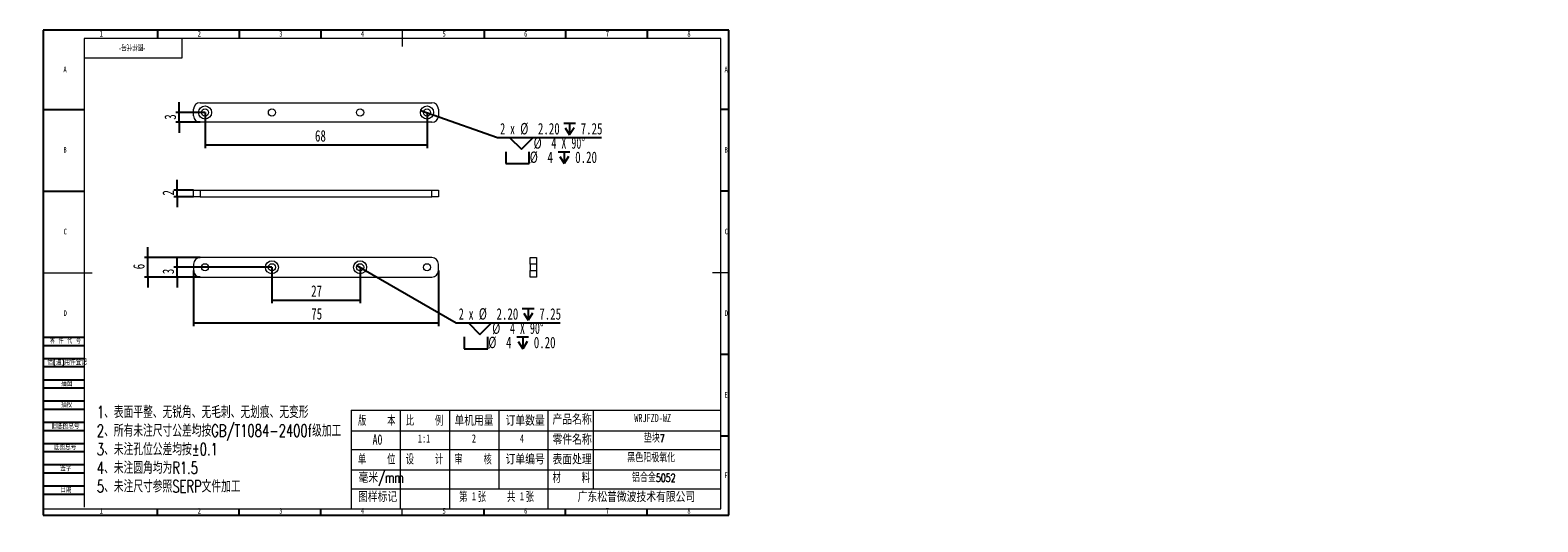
# Model space of a CAD drawing. Header units: millimetres. Extents: x -8 to 916, y -4 to 297.
import ezdxf

# ---------------------------------------------------------------- set-up
doc = ezdxf.new("R2010")
doc.units = ezdxf.units.MM
for name, color, linetype in [('10', 7, 'Continuous'), ('5', 7, 'Continuous'), ('9', 7, 'Continuous'), ('SLD-0', 7, 'Continuous')]:
    doc.layers.add(name, color=color, linetype=linetype)
doc.styles.add('SLDTEXTSTYLE0', font='TXT', dxfattribs={"width": 0.7})
doc.styles.add('SLDTEXTSTYLE1', font='TXT', dxfattribs={"width": 0.7, "bigfont": 'bigfont'})
doc.styles.add('SLDTEXTSTYLE2', font='TXT', dxfattribs={"width": 0.614286, "bigfont": 'bigfont'})
doc.styles.add('SLDTEXTSTYLE3', font='TXT', dxfattribs={"width": 0.566667, "bigfont": 'bigfont'})
doc.styles.add('SLDTEXTSTYLE4', font='TXT', dxfattribs={"width": 0.633333})
doc.styles.add('SLDTEXTSTYLE5', font='TXT', dxfattribs={"width": 0.642857})
doc.dimstyles.new('SLDDIMSTYLE0', dxfattribs={"dimtxt": 7, "dimasz": 4.08, "dimexe": 0, "dimexo": 0.0625, "dimgap": 1.75, "dimtad": 2, "dimlfac": 0.5, "dimrnd": 1e-09, "dimzin": 12, "dimdsep": 46, "dimtxsty": 'SLDTEXTSTYLE0', "dimsah": 1, "dimcen": 0.09, "dimadec": 0, "dimazin": 3, "dimtfac": 1, "dimtofl": 0, "dimtmove": 0, "dimatfit": 3, "dimfxl": 0, "dimfrac": 2, "dimtolj": 1, "dimtzin": 12, "dimarcsym": 0})
doc.dimstyles.new('SLDDIMSTYLE1', dxfattribs={"dimtxt": 7, "dimasz": 4.08, "dimexe": 0, "dimexo": 0.0625, "dimgap": 1.75, "dimtad": 2, "dimlfac": 0.5, "dimrnd": 1e-09, "dimzin": 12, "dimdsep": 46, "dimtxsty": 'SLDTEXTSTYLE0', "dimsah": 1, "dimcen": 0.09, "dimadec": 0, "dimazin": 3, "dimtfac": 1, "dimtmove": 0, "dimatfit": 0, "dimfxl": 0, "dimfrac": 2, "dimtolj": 1, "dimtzin": 12, "dimarcsym": 0})
doc.dimstyles.new('SLDDIMSTYLE2', dxfattribs={"dimtxt": 7, "dimasz": 4.08, "dimexe": 0, "dimexo": 0.0625, "dimgap": 1.75, "dimtad": 0, "dimtih": 1, "dimtoh": 1, "dimlfac": 0.5, "dimrnd": 1e-09, "dimzin": 4, "dimdsep": 46, "dimtxsty": 'SLDTEXTSTYLE0', "dimblk1": 'NONE', "dimsah": 1, "dimcen": 0, "dimadec": 0, "dimazin": 1, "dimtfac": 1, "dimtmove": 0, "dimatfit": 3, "dimldrblk": 'NONE', "dimfxl": 0, "dimfrac": 2, "dimtolj": 1, "dimtzin": 12, "dimarcsym": 0})

# ---------------------------------------------------------------- blocks, each defined once
blk = doc.blocks.new('SW_NOTE_0')
at = {"layer": '10', "color": 0, "attachment_point": 1, "style": 'SLDTEXTSTYLE1'}
for s, insert, char_height in [('1\\M+18141\\M+1955C\\M+196CA\\M+195BD\\M+190AE\\M+18141\\M+19DD9锐\\M+18A70\\M+18141\\M+19DD9\\M+196D1\\M+18E68\\M+18141\\M+19DD9划\\M+18DAD\\M+18141\\M+19DD9变\\M+18C60', (0, 9.55), 7.40833), ('2\\M+18141\\M+18F8A\\M+1974C\\M+196A2\\M+1928D\\M+18EDA\\M+190A1\\M+18CF6\\M+18DB7\\M+18BCF\\M+188C2GB/T1084-2400f级\\M+189C1\\M+18D48', (0, -1.83), 7.40833), ('3\\M+18141\\M+196A2\\M+1928D\\M+18D45\\M+188CA\\M+18CF6\\M+18DB7\\M+18BCF\\M+188C2\\M+1817D0.1', (0, -13.21), 7.4083), ('4\\M+18141\\M+196A2\\M+1928D圆\\M+18A70\\M+18BCF为R1.5', (0, -24.58), 7.4083), ('5\\M+18141\\M+196A2\\M+1928D\\M+18EDA\\M+190A1\\M+18E51\\M+18FC6SERP\\M+195B6\\M+18C8F\\M+189C1\\M+18D48', (0, -35.96), 7.4083)]:
    blk.add_mtext(s, dxfattribs=dict(at, insert=insert, char_height=char_height))
blk = doc.blocks.new('_D')
at = {"layer": '10'}
for p, q in [((92.06, 149.83), (92.06, 115.83)), ((242.06, 149.83), (242.06, 115.83)), ((92.06, 117.83), (242.06, 117.83))]:
    blk.add_line(p, q, dxfattribs=at)
for points in [[(92.06, 117.83), (96.14, 117.33), (96.14, 118.34)], [(242.06, 117.83), (237.98, 118.34), (237.98, 117.33)]]:
    blk.add_solid(points, dxfattribs=at)
at = {"layer": '10', "insert": (164.15, 126.86), "char_height": 7, "attachment_point": 1, "style": 'SLDTEXTSTYLE0'}
blk.add_mtext('75', dxfattribs=at)
blk = doc.blocks.new('_D_1')
at = {"layer": '10'}
for p, q in [((96.06, 157.83), (62.06, 157.83)), ((64.06, 157.83), (64.06, 164.18)), ((64.06, 145.83), (64.06, 157.83)), ((96.06, 145.83), (62.06, 145.83)), ((64.06, 145.83), (64.06, 139.48))]:
    blk.add_line(p, q, dxfattribs=at)
for points in [[(64.06, 157.83), (64.57, 161.91), (63.56, 161.91)], [(64.06, 145.83), (63.56, 141.75), (64.57, 141.75)]]:
    blk.add_solid(points, dxfattribs=at)
at = {"layer": '10', "insert": (55.04, 150.62), "char_height": 7, "attachment_point": 1, "rotation": 90, "style": 'SLDTEXTSTYLE0'}
blk.add_mtext('6', dxfattribs=at)
blk = doc.blocks.new('_D_2')
at = {"layer": '10'}
for p, q in [((140.06, 151.83), (140.06, 129.78)), ((194.06, 151.83), (194.06, 129.78)), ((140.06, 131.78), (194.06, 131.78))]:
    blk.add_line(p, q, dxfattribs=at)
for points in [[(140.06, 131.78), (144.14, 131.27), (144.14, 132.29)], [(194.06, 131.78), (189.98, 132.29), (189.98, 131.27)]]:
    blk.add_solid(points, dxfattribs=at)
at = {"layer": '10', "insert": (164.09, 140.8), "char_height": 7, "attachment_point": 1, "style": 'SLDTEXTSTYLE0'}
blk.add_mtext('27', dxfattribs=at)
blk = doc.blocks.new('_D_3')
at = {"layer": '10'}
for p, q in [((82.06, 151.83), (82.06, 158.18)), ((140.06, 151.83), (80.06, 151.83)), ((82.06, 145.83), (82.06, 151.83)), ((96.06, 145.83), (80.06, 145.83)), ((82.06, 145.83), (82.06, 139.48))]:
    blk.add_line(p, q, dxfattribs=at)
for points in [[(82.06, 151.83), (82.57, 155.91), (81.56, 155.91)], [(82.06, 145.83), (81.56, 141.75), (82.57, 141.75)]]:
    blk.add_solid(points, dxfattribs=at)
at = {"layer": '10', "insert": (73.04, 147.61), "char_height": 7, "attachment_point": 1, "rotation": 90, "style": 'SLDTEXTSTYLE0'}
blk.add_mtext('3', dxfattribs=at)
blk = doc.blocks.new('SW_SYMBOL_HOLE_DEPTH')
at = {"layer": '10', "color": 0}
for p, q in [((0, 875), (800, 875)), ((100, 555), (400, 75)), ((400, 875), (400, 75)), ((700, 555), (400, 75))]:
    blk.add_line(p, q, dxfattribs=at)
blk = doc.blocks.new('SW_SYMBOL_HOLE_SINK')
at = {"layer": '10', "color": 0}
for p, q in [((0, 875), (800, 75)), ((800, 75), (1600, 875))]:
    blk.add_line(p, q, dxfattribs=at)
blk = doc.blocks.new('SW_SYMBOL_HOLE_SPOT')
at = {"layer": '10', "color": 0}
for p, q in [((0, 875), (0, 75)), ((0, 75), (1600, 75)), ((1600, 75), (1600, 875))]:
    blk.add_line(p, q, dxfattribs=at)
blk = doc.blocks.new('_D_4')
at = {"layer": '10'}
for p, q in [((192.16, 152.93), (195.97, 150.73)), ((195.97, 150.73), (252.95, 117.83)), ((252.95, 117.83), (316.56, 117.83))]:
    blk.add_line(p, q, dxfattribs=at)
blk.add_solid([(195.97, 150.73), (199.25, 148.25), (199.76, 149.13)], dxfattribs=at)
at = {"layer": '10', "xscale": 0.009023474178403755, "yscale": 0.009023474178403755, "zscale": 0.009023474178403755}
for name, p in [('SW_SYMBOL_HOLE_DEPTH', (293.43, 118.79)), ('SW_SYMBOL_HOLE_SINK', (260.29, 110.05)), ('SW_SYMBOL_HOLE_SPOT', (257.91, 101.31)), ('SW_SYMBOL_HOLE_DEPTH', (290.06, 101.31))]:
    blk.add_blockref(name, p, dxfattribs=at)
at = {"layer": '10', "char_height": 7, "attachment_point": 1}
for s, insert, style in [('2 x', (254.54, 126.77), 'SLDTEXTSTYLE4'), ('%%c', (266.8, 126.8), 'SLDTEXTSTYLE0'), ('2.20', (277.65, 126.77), 'SLDTEXTSTYLE0'), ('7.25', (303.86, 126.77), 'SLDTEXTSTYLE0'), ('%%c', (275.01, 118.06), 'SLDTEXTSTYLE0'), ('4 X 90°', (285.87, 118.03), 'SLDTEXTSTYLE5'), ('%%c', (272.63, 109.32), 'SLDTEXTSTYLE0'), ('4', (283.49, 109.29), 'SLDTEXTSTYLE0'), ('0.20', (300.48, 109.29), 'SLDTEXTSTYLE0')]:
    blk.add_mtext(s, dxfattribs=dict(at, insert=insert, style=style))
blk = doc.blocks.new('_NONE')
blk = doc.blocks.new('_D_5')
at = {"layer": '10'}
for p, q in [((82.06, 198.99), (82.06, 205.34)), ((92.06, 198.99), (80.06, 198.99)), ((92.06, 194.99), (80.06, 194.99)), ((82.06, 194.99), (82.06, 198.99)), ((82.06, 194.99), (82.06, 188.64))]:
    blk.add_line(p, q, dxfattribs=at)
for points in [[(82.06, 198.99), (82.57, 203.07), (81.56, 203.07)], [(82.06, 194.99), (81.56, 190.91), (82.57, 190.91)]]:
    blk.add_solid(points, dxfattribs=at)
at = {"layer": '10', "insert": (73.04, 195.77), "char_height": 7, "attachment_point": 1, "rotation": 90, "style": 'SLDTEXTSTYLE0'}
blk.add_mtext('2', dxfattribs=at)
blk = doc.blocks.new('_D_6')
at = {"layer": '10'}
for p, q in [((99.06, 246.58), (99.06, 224.79)), ((235.06, 246.58), (235.06, 224.79)), ((99.06, 226.79), (235.06, 226.79))]:
    blk.add_line(p, q, dxfattribs=at)
for points in [[(99.06, 226.79), (103.14, 226.28), (103.14, 227.3)], [(235.06, 226.79), (230.98, 227.3), (230.98, 226.28)]]:
    blk.add_solid(points, dxfattribs=at)
at = {"layer": '10', "insert": (166.44, 235.81), "char_height": 7, "attachment_point": 1, "style": 'SLDTEXTSTYLE0'}
blk.add_mtext('68', dxfattribs=at)
blk = doc.blocks.new('_D_7')
at = {"layer": '10'}
for p, q in [((83.28, 246.58), (83.28, 252.93)), ((99.06, 246.58), (81.28, 246.58)), ((96.06, 240.58), (81.28, 240.58)), ((83.28, 240.58), (83.28, 246.58)), ((83.28, 240.58), (83.28, 234.23))]:
    blk.add_line(p, q, dxfattribs=at)
for points in [[(83.28, 246.58), (83.79, 250.66), (82.78, 250.66)], [(83.28, 240.58), (82.78, 236.5), (83.79, 236.5)]]:
    blk.add_solid(points, dxfattribs=at)
at = {"layer": '10', "insert": (74.26, 242.19), "char_height": 7, "attachment_point": 1, "rotation": 90, "style": 'SLDTEXTSTYLE0'}
blk.add_mtext('3', dxfattribs=at)
blk = doc.blocks.new('_D_8')
at = {"layer": '10'}
for p, q in [((231.29, 247.92), (238.83, 245.24)), ((238.83, 245.24), (278.33, 231.24)), ((278.33, 231.24), (341.93, 231.24))]:
    blk.add_line(p, q, dxfattribs=at)
blk.add_solid([(238.83, 245.24), (242.51, 243.4), (242.85, 244.36)], dxfattribs=at)
at = {"layer": '10', "xscale": 0.009023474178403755, "yscale": 0.009023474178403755, "zscale": 0.009023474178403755}
for name, p in [('SW_SYMBOL_HOLE_SINK', (285.66, 223.46)), ('SW_SYMBOL_HOLE_DEPTH', (318.81, 232.2)), ('SW_SYMBOL_HOLE_SPOT', (283.28, 214.72)), ('SW_SYMBOL_HOLE_DEPTH', (315.43, 214.72))]:
    blk.add_blockref(name, p, dxfattribs=at)
at = {"layer": '10', "char_height": 7, "attachment_point": 1}
for s, insert, style in [('2 x', (279.91, 240.18), 'SLDTEXTSTYLE4'), ('%%c', (292.17, 240.21), 'SLDTEXTSTYLE0'), ('2.20', (303.03, 240.18), 'SLDTEXTSTYLE0'), ('7.25', (329.23, 240.18), 'SLDTEXTSTYLE0'), ('%%c', (300.39, 231.47), 'SLDTEXTSTYLE0'), ('4 X 90°', (311.24, 231.44), 'SLDTEXTSTYLE5'), ('%%c', (298.01, 222.73), 'SLDTEXTSTYLE0'), ('4', (308.86, 222.7), 'SLDTEXTSTYLE0'), ('0.20', (325.85, 222.7), 'SLDTEXTSTYLE0')]:
    blk.add_mtext(s, dxfattribs=dict(at, insert=insert, style=style))

msp = doc.modelspace()

# ---------------------------------------------------------------- linework, layer by layer
at = {"color": 7, "linetype": 'Continuous', "lineweight": 15}
for p, q in [((96.064, 252.581), (238.064, 252.581)), ((92.064, 244.581), (92.064, 248.581)), ((238.064, 240.581), (96.064, 240.581)), ((242.064, 248.581), (242.064, 244.581)), ((92.064, 194.994), (92.064, 198.994)), ((92.064, 198.994), (96.064, 198.994)), ((96.064, 194.994), (92.064, 194.994)), ((96.064, 198.994), (96.064, 194.994)), ((96.064, 198.994), (238.064, 198.994)), ((96.064, 194.994), (238.064, 194.994)), ((238.064, 194.994), (238.064, 198.994)), ((238.064, 198.994), (242.064, 198.994)), ((242.064, 194.994), (238.064, 194.994)), ((242.064, 198.994), (242.064, 194.994)), ((238.064, 157.834), (96.064, 157.834)), ((298.226, 157.834), (302.226, 157.834)), ((298.226, 153.834), (298.226, 157.834)), ((302.226, 157.834), (302.226, 153.834)), ((92.064, 153.834), (92.064, 149.834)), ((242.064, 149.834), (242.064, 153.834)), ((298.226, 153.834), (298.226, 149.834)), ((302.226, 153.834), (298.226, 153.834)), ((298.226, 149.834), (302.226, 149.834)), ((298.226, 145.834), (298.226, 149.834)), ((302.226, 153.834), (302.226, 149.834)), ((302.226, 149.834), (302.226, 145.834)), ((96.064, 145.834), (238.064, 145.834)), ((302.226, 145.834), (298.226, 145.834))]:
    msp.add_line(p, q, dxfattribs=at)
for centre, radius in [((99.064, 246.581), 4), ((235.064, 246.581), 4), ((99.064, 246.581), 2.2), ((140.064, 246.581), 2.2), ((194.064, 246.581), 2.2), ((235.064, 246.581), 2.2), ((99.064, 151.834), 2.2), ((140.064, 151.834), 4), ((140.064, 151.834), 2.2), ((194.064, 151.834), 4), ((194.064, 151.834), 2.2), ((235.064, 151.834), 2.2)]:
    msp.add_circle(centre, radius, dxfattribs=at)
for centre, start, end in [((96.064, 248.581), 90, 180), ((238.064, 248.581), 0, 90), ((96.064, 244.581), 180, 270), ((238.064, 244.581), 270, 0), ((96.064, 153.834), 90, 180), ((238.064, 153.834), 0, 90), ((96.064, 149.834), 180, 270), ((238.064, 149.834), 270, 0)]:
    msp.add_arc(centre, 4, start, end, dxfattribs=at)
at = {"layer": '10', "color": 7}
for p, q in [((0, 109), (25, 109)), ((0, 104), (25, 104)), ((0, 96), (25, 96)), ((0, 91), (25, 91)), ((0, 83), (25, 83)), ((0, 78), (25, 78)), ((0, 70), (25, 70)), ((0, 65), (25, 65)), ((0, 57), (25, 57)), ((0, 52), (25, 52)), ((0, 44), (25, 44)), ((0, 39), (25, 39)), ((0, 31), (25, 31)), ((0, 26), (25, 26)), ((0, 18), (25, 18)), ((0, 13), (25, 13))]:
    msp.add_line(p, q, dxfattribs=at)
at = {"layer": '10', "lineweight": 15}
for p, q in [((188.679, 64.43), (188.679, 3.896)), ((188.679, 64.43), (415, 64.43)), ((218.713, 64.43), (218.713, 3.896)), ((248.825, 64.43), (248.825, 3.896)), ((279.127, 64.43), (279.127, 16.21)), ((309.173, 64.43), (309.173, 3.896)), ((336.933, 64.43), (336.933, 16.21)), ((188.679, 51.81), (415, 51.81)), ((188.679, 40.192), (415, 40.192)), ((188.679, 27.932), (415, 27.932)), ((188.679, 16.21), (415, 16.21))]:
    msp.add_line(p, q, dxfattribs=at)
at = {"layer": '5'}
for p, q in [((70, 297), (70, 292)), ((120, 297), (120, 292)), ((170, 297), (170, 292)), ((270, 297), (270, 292)), ((320, 297), (320, 292)), ((370, 297), (370, 292)), ((0, 248.5), (25, 248.5)), ((420, 248.5), (415, 248.5)), ((0, 198.5), (25, 198.5)), ((420, 198.5), (415, 198.5)), ((420, 98.5), (415, 98.5)), ((420, 48.5), (415, 48.5)), ((70, 0), (70, 3.896)), ((120, 0), (120, 3.896)), ((170, 0), (170, 3.896)), ((270, 0), (270, 3.896)), ((320, 0), (320, 3.896)), ((370, 0), (370, 3.896))]:
    msp.add_line(p, q, dxfattribs=at)
at = {"layer": '5', "lineweight": 15}
for p, q in [((219.871, 297), (219.871, 287)), ((0, 148.5), (30, 148.5)), ((420, 148.5), (410, 148.5)), ((219.871, 0), (219.871, 3.896))]:
    msp.add_line(p, q, dxfattribs=at)
at = {"layer": '5', "color": 7, "lineweight": 15}
for p, q in [((415, 292), (25, 292)), ((25, 292), (25, 5)), ((85, 280), (85, 292)), ((415, 3.896), (415, 292)), ((25, 280), (85, 280)), ((0, 3.896), (415, 3.896))]:
    msp.add_line(p, q, dxfattribs=at)
at = {"layer": '9', "color": 7}
for p, q in [((420, 297), (0, 297)), ((0, 297), (0, 0)), ((420, 148.5), (420, 297)), ((420, 0), (420, 148.5)), ((0, 0), (420, 0))]:
    msp.add_line(p, q, dxfattribs=at)

# ---------------------------------------------------------------- block references
at = {"layer": '10'}
msp.add_blockref('SW_NOTE_0', (32.805, 57.372), dxfattribs=at)

# ---------------------------------------------------------------- texts
for s, insert, char_height, attachment_point, style in [('1', (35.544, 296.543), 3.5, 2, 'SLDTEXTSTYLE0'), ('2', (95.544, 296.543), 3.5, 2, 'SLDTEXTSTYLE0'), ('3', (145.544, 296.543), 3.5, 2, 'SLDTEXTSTYLE0'), ('4', (195.544, 296.543), 3.5, 2, 'SLDTEXTSTYLE0'), ('5', (245.544, 296.543), 3.5, 2, 'SLDTEXTSTYLE0'), ('6', (295.547, 296.543), 3.5, 2, 'SLDTEXTSTYLE0'), ('7', (345.547, 296.543), 3.5, 2, 'SLDTEXTSTYLE0'), ('8', (395.547, 296.543), 3.5, 2, 'SLDTEXTSTYLE0'), ('A', (13.32, 274.736), 3.5, 2, 'SLDTEXTSTYLE0'), ('A', (418.32, 274.736), 3.5, 2, 'SLDTEXTSTYLE0'), ('B', (13.32, 225.543), 3.5, 2, 'SLDTEXTSTYLE0'), ('B', (418.32, 225.543), 3.5, 2, 'SLDTEXTSTYLE0'), ('C', (13.427, 175.486), 3.5, 2, 'SLDTEXTSTYLE0'), ('C', (418.427, 175.486), 3.5, 2, 'SLDTEXTSTYLE0'), ('D', (13.43, 125.543), 3.5, 2, 'SLDTEXTSTYLE0'), ('D', (418.43, 125.543), 3.5, 2, 'SLDTEXTSTYLE0'), ('E', (418.318, 75.486), 3.5, 2, 'SLDTEXTSTYLE0'), ('\\M+194C5    \\M+1967B', (192.807, 61.157), 6.35, 1, 'SLDTEXTSTYLE3'), ('\\M+194E4    \\M+197E1', (222.061, 61.157), 6.35, 1, 'SLDTEXTSTYLE3'), ('单\\M+18AF7\\M+19770\\M+197CA', (251.837, 61.157), 6.35, 1, 'SLDTEXTSTYLE1'), ('订单\\M+19094\\M+197CA', (283.164, 61.157), 6.35, 1, 'SLDTEXTSTYLE1'), ('产\\M+19569\\M+196BC\\M+18FCC', (311.946, 61.915), 6.35, 1, 'SLDTEXTSTYLE1'), ('WRJFZD-WZ', (362.068, 62.07), 5, 1, 'SLDTEXTSTYLE0'), ('A0', (201.703, 49.583), 6.35, 1, 'SLDTEXTSTYLE0'), ('1:1', (229.518, 49.554), 5, 1, 'SLDTEXTSTYLE0'), ('2', (262.536, 49.554), 5, 1, 'SLDTEXTSTYLE0'), ('4', (291.995, 49.554), 5, 1, 'SLDTEXTSTYLE0'), ('\\M+197EB\\M+18C8F\\M+196BC\\M+18FCC', (311.958, 49.583), 6.35, 1, 'SLDTEXTSTYLE1'), ('垫块7', (367.888, 49.554), 5, 1, 'SLDTEXTSTYLE1'), ('单    \\M+188CA', (192.819, 37.451), 6.35, 1, 'SLDTEXTSTYLE3'), ('设    计', (222.061, 37.451), 6.35, 1, 'SLDTEXTSTYLE3'), ('审    \\M+18A6A', (251.825, 37.451), 6.35, 1, 'SLDTEXTSTYLE3'), ('订单编\\M+18D86', (283.158, 37.451), 6.35, 1, 'SLDTEXTSTYLE1'), ('\\M+1955C\\M+196CA处\\M+1979D', (311.958, 37.451), 6.35, 1, 'SLDTEXTSTYLE1'), ('\\M+1FC4B\\M+19046阳极氧\\M+189BB', (357.704, 37.578), 5, 1, 'SLDTEXTSTYLE1'), ('\\M+19F7C\\M+195C4/mm', (193.13, 26.277), 6.35, 1, 'SLDTEXTSTYLE1'), ('\\M+18DDE    \\M+197BF', (311.958, 26.17), 6.35, 1, 'SLDTEXTSTYLE3'), ('铝\\M+18D87\\M+18BE05052', (360.614, 25.446), 5, 1, 'SLDTEXTSTYLE1'), ('F', (418.224, 26.236), 3.5, 2, 'SLDTEXTSTYLE0'), ('图样标记', (192.807, 14.487), 6.35, 1, 'SLDTEXTSTYLE1'), ('\\M+191E6  张    \\M+18BA4  张', (254.755, 14.487), 6.35, 1, 'SLDTEXTSTYLE3'), ('1', (262.536, 14.206), 5, 1, 'SLDTEXTSTYLE0'), ('1', (291.995, 14.206), 5, 1, 'SLDTEXTSTYLE0'), ('\\M+19BF6东\\M+18FBC\\M+19581\\M+194F7\\M+19467\\M+18B5A术\\M+1974C\\M+18CC0\\M+18CF6\\M+18E69', (327.369, 14.487), 6.35, 1, 'SLDTEXTSTYLE1'), ('1', (35.544, 4.486), 3.5, 2, 'SLDTEXTSTYLE0'), ('2', (95.544, 4.486), 3.5, 2, 'SLDTEXTSTYLE0'), ('3', (145.544, 4.486), 3.5, 2, 'SLDTEXTSTYLE0'), ('4', (195.544, 4.486), 3.5, 2, 'SLDTEXTSTYLE0'), ('5', (245.544, 4.486), 3.5, 2, 'SLDTEXTSTYLE0'), ('6', (295.547, 4.486), 3.5, 2, 'SLDTEXTSTYLE0'), ('7', (345.547, 4.486), 3.5, 2, 'SLDTEXTSTYLE0'), ('8', (395.547, 4.486), 3.5, 2, 'SLDTEXTSTYLE0')]:
    msp.add_mtext(s, dxfattribs=dict(at, insert=insert, char_height=char_height, attachment_point=attachment_point, style=style))
at = {"layer": '10', "color": 7, "char_height": 3.5}
for s, insert, attachment_point, style in [('\\M+197EB \\M+18C8F \\M+191E3 \\M+18D86', (4.023, 108.595), 1, 'SLDTEXTSTYLE2'), ('\\M+18ED8(\\M+192CA)\\M+19770\\M+18C8F\\M+1936F记', (2.474, 95.499), 1, 'SLDTEXTSTYLE1'), ('\\M+19560图', (14.33, 82.553), 2, 'SLDTEXTSTYLE1'), ('\\M+19560\\M+18D5A', (14.298, 69.517), 2, 'SLDTEXTSTYLE1'), ('\\M+18B8C\\M+192EA图总\\M+18D86', (5, 56.488), 1, 'SLDTEXTSTYLE1'), ('\\M+192EA图总\\M+18D86', (6.5, 43.486), 1, 'SLDTEXTSTYLE1'), ('签\\M+18E9A', (13.804, 30.537), 2, 'SLDTEXTSTYLE1'), ('\\M+193FA\\M+18AFA', (13.881, 17.437), 2, 'SLDTEXTSTYLE1')]:
    msp.add_mtext(s, dxfattribs=dict(at, insert=insert, attachment_point=attachment_point, style=style))
at = {"layer": 'SLD-0', "insert": (54.424, 285.023), "char_height": 3.5, "attachment_point": 2, "rotation": 180, "style": 'SLDTEXTSTYLE1'}
msp.add_mtext('\\M+18167图样\\M+191E3\\M+18D86\\M+18168', dxfattribs=at)

# ---------------------------------------------------------------- dimensions: what is measured, and where the dimension line sits
at = {"layer": '10'}
for base, p1, p2, picture, middle in [((83.285, 246.581), (96.064, 240.581), (99.064, 246.581), '_D_7', (83.285, 243.73)), ((82.064, 198.994), (92.064, 194.994), (92.064, 198.994), '_D_5', (82.064, 197.311)), ((64.064, 157.834), (96.064, 145.834), (96.064, 157.834), '_D_1', (64.064, 152.153)), ((82.064, 151.834), (96.064, 145.834), (140.064, 151.834), '_D_3', (82.064, 149.15))]:
    dim = msp.add_linear_dim(base=base, p1=p1, p2=p2, angle=90, dimstyle='SLDDIMSTYLE1', dxfattribs=at)
    dim.commit()
    dim.dimension.update_dxf_attribs({"geometry": picture, "text_midpoint": middle, "dimtype": 160})
for base, p1, p2, picture, middle in [((235.064, 226.787), (99.064, 246.581), (235.064, 246.581), '_D_6', (169.5, 226.787)), ((242.064, 117.834), (92.064, 149.834), (242.064, 149.834), '_D', (167.221, 117.834)), ((194.064, 131.778), (140.064, 151.834), (194.064, 151.834), '_D_2', (167.158, 131.778))]:
    dim = msp.add_linear_dim(base=base, p1=p1, p2=p2, dimstyle='SLDDIMSTYLE0', dxfattribs=at)
    dim.commit()
    dim.dimension.update_dxf_attribs({"geometry": picture, "text_midpoint": middle, "dimtype": 160})
for p1, p2, picture, middle in [((231.294, 247.918), (238.833, 245.244), '_D_8', (310.924, 226.787)), ((192.158, 152.934), (195.969, 150.734), '_D_4', (285.552, 113.377))]:
    dim = msp.add_diameter_dim_2p(p1=p1, p2=p2, text='2 x <> {\\fGDT;x} 7.25\\P{\\fGDT;w}%%c 4 X 90°\\P{\\fGDT;v}%%c 4 {\\fGDT;x} 0.20', dimstyle='SLDDIMSTYLE2', dxfattribs=at)
    dim.commit()
    dim.dimension.update_dxf_attribs({"geometry": picture, "text_midpoint": middle, "dimtype": 163})

doc.saveas('drawing.dxf')
